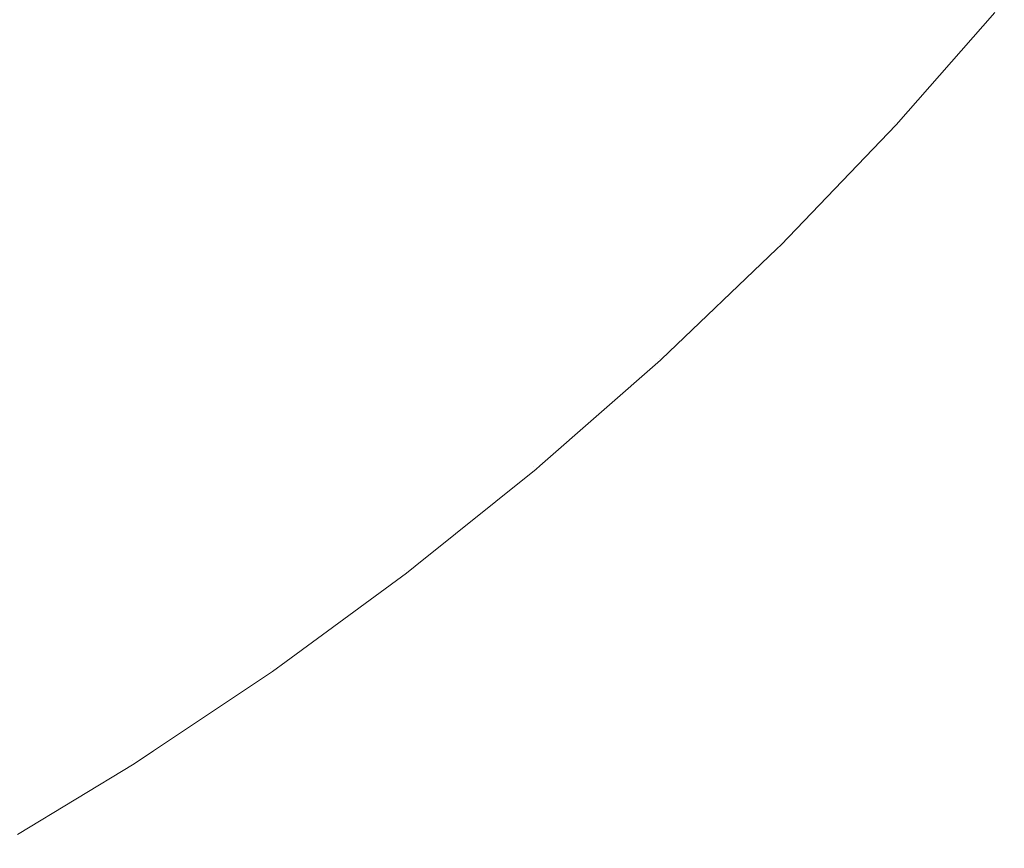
# Model space of a CAD drawing. Header units: centimetres. Extents: x -25.9 to 27.4, y -21.7 to -19.9.
# Tile 172 of 202: x 27.3632 to 27.3891, y -21.6466 to -21.6248. Entities that reach past the tile are written whole.
import ezdxf

# ---------------------------------------------------------------- set-up
doc = ezdxf.new("R2010")
doc.units = ezdxf.units.CM
doc.header["$LTSCALE"] = 2.54
doc.layers.add('Lucido design-1', color=7, linetype='Continuous')

# ---------------------------------------------------------------- blocks, each defined once
blk = doc.blocks.new('Gruppo-5-1')
at = {"color": 7, "linetype": 'Continuous', "lineweight": 9}
for points, invisible_edges in [([(27.374668, -21.622149, 875.673687), (27.371898, -21.624801, 875.673687), (27.370526, -21.623304, 875.670122), (27.373233, -21.620714, 875.670122)], 15), ([(27.37348, -21.620961, 876.372053), (27.370763, -21.623563, 876.372053), (27.372147, -21.625072, 876.368395), (27.374928, -21.62241, 876.368395)], 15), ([(27.378986, -21.620906, 876.364658), (27.376266, -21.623747, 876.364658), (27.37749, -21.624971, 876.360848), (27.380262, -21.622075, 876.360848)], 15), ([(27.385183, -21.620973, 876.35304), (27.382455, -21.624084, 876.35304), (27.383368, -21.624921, 876.349055), (27.386132, -21.621769, 876.349055)], 15), ([(27.370526, -21.623304, 875.670122), (27.36771, -21.625774, 875.670122), (27.366314, -21.62411, 875.666648), (27.369059, -21.621703, 875.666648)], 15), ([(27.386736, -21.622275, 875.696612), (27.383949, -21.625453, 875.696612), (27.383135, -21.624708, 875.692639), (27.38589, -21.621566, 875.692639)], 15), ([(27.386132, -21.621769, 876.349055), (27.383368, -21.624921, 876.349055), (27.384156, -21.625644, 876.345025), (27.386952, -21.622457, 876.345025)], 15), ([(27.369276, -21.621939, 876.375625), (27.36652, -21.624356, 876.375625), (27.367935, -21.626043, 876.372053), (27.370763, -21.623563, 876.372053)], 15), ([(27.381152, -21.622891, 875.684856), (27.378343, -21.625825, 875.684856), (27.377226, -21.624707, 875.68106), (27.379987, -21.621823, 875.68106)], 15), ([(27.376, -21.623481, 875.677334), (27.37317, -21.62619, 875.677334), (27.371898, -21.624801, 875.673687), (27.374668, -21.622149, 875.673687)], 15), ([(27.380262, -21.622075, 876.360848), (27.37749, -21.624971, 876.360848), (27.3786, -21.626081, 876.356974), (27.381419, -21.623135, 876.356974)], 15), ([(27.387455, -21.622879, 875.70063), (27.384641, -21.626088, 875.70063), (27.383949, -21.625453, 875.696612), (27.386736, -21.622275, 875.696612)], 15), ([(27.366314, -21.62411, 875.666648), (27.363466, -21.626396, 875.666648), (27.362059, -21.624562, 875.663268), (27.364828, -21.62234, 875.663268)], 15), ([(27.374928, -21.62241, 876.368395), (27.372147, -21.625072, 876.368395), (27.373424, -21.626467, 876.364658), (27.376266, -21.623747, 876.364658)], 15), ([(27.386952, -21.622457, 876.345025), (27.384156, -21.625644, 876.345025), (27.38482, -21.626252, 876.340958), (27.387641, -21.623035, 876.340958)], 15), ([(27.365008, -21.622554, 876.379106), (27.362229, -21.624784, 876.379106), (27.363661, -21.62665, 876.375625), (27.36652, -21.624356, 876.375625)], 15), ([(27.382202, -21.623853, 875.688718), (27.379351, -21.626832, 875.688718), (27.378343, -21.625825, 875.684856), (27.381152, -21.622891, 875.684856)], 15), ([(27.388048, -21.623377, 875.704687), (27.385212, -21.626611, 875.704687), (27.384641, -21.626088, 875.70063), (27.387455, -21.622879, 875.70063)], 15), ([(27.387641, -21.623035, 876.340958), (27.38482, -21.626252, 876.340958), (27.385358, -21.626745, 876.336861), (27.3882, -21.623504, 876.336861)], 15), ([(27.371898, -21.624801, 875.673687), (27.369015, -21.627329, 875.673687), (27.36771, -21.625774, 875.670122), (27.370526, -21.623304, 875.670122)], 15), ([(27.381419, -21.623135, 876.356974), (27.3786, -21.626081, 876.356974), (27.379593, -21.627074, 876.35304), (27.382455, -21.624084, 876.35304)], 15), ([(27.370763, -21.623563, 876.372053), (27.367935, -21.626043, 876.372053), (27.369252, -21.627611, 876.368395), (27.372147, -21.625072, 876.368395)], 15), ([(27.377226, -21.624707, 875.68106), (27.374342, -21.627468, 875.68106), (27.37317, -21.62619, 875.677334), (27.376, -21.623481, 875.677334)], 15), ([(27.388512, -21.623766, 875.708777), (27.385658, -21.62702, 875.708777), (27.385212, -21.626611, 875.704687), (27.388048, -21.623377, 875.704687)], 15), ([(27.3882, -21.623504, 876.336861), (27.385358, -21.626745, 876.336861), (27.38577, -21.627122, 876.33274), (27.388628, -21.623863, 876.33274)], 15), ([(27.376266, -21.623747, 876.364658), (27.373424, -21.626467, 876.364658), (27.374594, -21.627743, 876.360848), (27.37749, -21.624971, 876.360848)], 15), ([(27.388847, -21.624047, 875.712891), (27.38598, -21.627315, 875.712891), (27.385658, -21.62702, 875.708777), (27.388512, -21.623766, 875.708777)], 15), ([(27.383135, -21.624708, 875.692639), (27.380245, -21.627726, 875.692639), (27.379351, -21.626832, 875.688718), (27.382202, -21.623853, 875.688718)], 15), ([(27.382455, -21.624084, 876.35304), (27.379593, -21.627074, 876.35304), (27.380468, -21.62795, 876.349055), (27.383368, -21.624921, 876.349055)], 15), ([(27.388628, -21.623863, 876.33274), (27.38577, -21.627122, 876.33274), (27.386054, -21.627383, 876.328604), (27.388923, -21.624111, 876.328604)], 15), ([(27.38905, -21.624218, 875.717024), (27.386176, -21.627495, 875.717024), (27.38598, -21.627315, 875.712891), (27.388847, -21.624047, 875.712891)], 15), ([(27.36771, -21.625774, 875.670122), (27.364788, -21.628119, 875.670122), (27.363466, -21.626396, 875.666648), (27.366314, -21.62411, 875.666648)], 15), ([(27.36652, -21.624356, 876.375625), (27.363661, -21.62665, 876.375625), (27.365002, -21.628397, 876.372053), (27.367935, -21.626043, 876.372053)], 15), ([(27.388923, -21.624111, 876.328604), (27.386054, -21.627383, 876.328604), (27.386212, -21.627527, 876.324458), (27.389087, -21.624248, 876.324458)], 15), ([(27.388834, -21.624609, 875.721383), (27.386247, -21.627559, 875.721383), (27.386176, -21.627495, 875.717024), (27.38905, -21.624218, 875.717024)], 14), ([(27.389087, -21.624248, 876.324458), (27.386212, -21.627527, 876.324458), (27.386247, -21.627559, 876.321383), (27.388834, -21.624609, 876.321383)], 11), ([(27.363466, -21.626396, 875.666648), (27.360521, -21.628555, 875.666648), (27.359196, -21.626662, 875.663268), (27.362059, -21.624562, 875.663268)], 15), ([(27.386247, -21.627559, 875.721383), (27.388834, -21.624609, 875.721383), (27.388834, -21.624609, 876.321383), (27.386247, -21.627559, 876.321383)], 10), ([(27.362229, -21.624784, 876.379106), (27.359356, -21.626891, 876.379106), (27.360705, -21.628818, 876.375625), (27.363661, -21.62665, 876.375625)], 15), ([(27.37317, -21.62619, 875.677334), (27.370226, -21.628772, 875.677334), (27.369015, -21.627329, 875.673687), (27.371898, -21.624801, 875.673687)], 15), ([(27.378343, -21.625825, 875.684856), (27.37541, -21.628633, 875.684856), (27.374342, -21.627468, 875.68106), (27.377226, -21.624707, 875.68106)], 15), ([(27.383949, -21.625453, 875.696612), (27.381026, -21.628507, 875.696612), (27.380245, -21.627726, 875.692639), (27.383135, -21.624708, 875.692639)], 15), ([(27.372147, -21.625072, 876.368395), (27.369252, -21.627611, 876.368395), (27.370467, -21.62906, 876.364658), (27.373424, -21.626467, 876.364658)], 15), ([(27.37749, -21.624971, 876.360848), (27.374594, -21.627743, 876.360848), (27.375654, -21.6289, 876.356974), (27.3786, -21.626081, 876.356974)], 15), ([(27.383368, -21.624921, 876.349055), (27.380468, -21.62795, 876.349055), (27.381225, -21.628706, 876.345025), (27.384156, -21.625644, 876.345025)], 15), ([(27.384641, -21.626088, 875.70063), (27.38169, -21.629171, 875.70063), (27.381026, -21.628507, 875.696612), (27.383949, -21.625453, 875.696612)], 15), ([(27.384156, -21.625644, 876.345025), (27.381225, -21.628706, 876.345025), (27.381862, -21.629343, 876.340958), (27.38482, -21.626252, 876.340958)], 15), ([(27.369015, -21.627329, 875.673687), (27.366024, -21.629729, 875.673687), (27.364788, -21.628119, 875.670122), (27.36771, -21.625774, 875.670122)], 15), ([(27.379351, -21.626832, 875.688718), (27.376372, -21.629683, 875.688718), (27.37541, -21.628633, 875.684856), (27.378343, -21.625825, 875.684856)], 15), ([(27.367935, -21.626043, 876.372053), (27.365002, -21.628397, 876.372053), (27.366248, -21.630022, 876.368395), (27.369252, -21.627611, 876.368395)], 15), ([(27.3786, -21.626081, 876.356974), (27.375654, -21.6289, 876.356974), (27.376603, -21.629936, 876.35304), (27.379593, -21.627074, 876.35304)], 15), ([(27.385212, -21.626611, 875.704687), (27.382237, -21.629718, 875.704687), (27.38169, -21.629171, 875.70063), (27.384641, -21.626088, 875.70063)], 15), ([(27.364788, -21.628119, 875.670122), (27.361767, -21.630334, 875.670122), (27.360521, -21.628555, 875.666648), (27.363466, -21.626396, 875.666648)], 15), ([(27.374342, -21.627468, 875.68106), (27.37134, -21.6301, 875.68106), (27.370226, -21.628772, 875.677334), (27.37317, -21.62619, 875.677334)], 15), ([(27.38482, -21.626252, 876.340958), (27.381862, -21.629343, 876.340958), (27.382377, -21.629859, 876.336861), (27.385358, -21.626745, 876.336861)], 15), ([(27.363661, -21.62665, 876.375625), (27.360705, -21.628818, 876.375625), (27.361968, -21.630621, 876.372053), (27.365002, -21.628397, 876.372053)], 15), ([(27.373424, -21.626467, 876.364658), (27.370467, -21.62906, 876.364658), (27.37158, -21.630387, 876.360848), (27.374594, -21.627743, 876.360848)], 15), ([(27.385658, -21.62702, 875.708777), (27.382665, -21.630147, 875.708777), (27.382237, -21.629718, 875.704687), (27.385212, -21.626611, 875.704687)], 15), ([(27.380245, -21.627726, 875.692639), (27.377227, -21.630616, 875.692639), (27.376372, -21.629683, 875.688718), (27.379351, -21.626832, 875.688718)], 15), ([(27.385358, -21.626745, 876.336861), (27.382377, -21.629859, 876.336861), (27.382772, -21.630253, 876.33274), (27.38577, -21.627122, 876.33274)], 15), ([(27.379593, -21.627074, 876.35304), (27.376603, -21.629936, 876.35304), (27.37744, -21.630849, 876.349055), (27.380468, -21.62795, 876.349055)], 15), ([(27.38598, -21.627315, 875.712891), (27.382974, -21.630455, 875.712891), (27.382665, -21.630147, 875.708777), (27.385658, -21.62702, 875.708777)], 15), ([(27.38577, -21.627122, 876.33274), (27.382772, -21.630253, 876.33274), (27.383045, -21.630526, 876.328604), (27.386054, -21.627383, 876.328604)], 15), ([(27.370226, -21.628772, 875.677334), (27.367171, -21.631224, 875.677334), (27.366024, -21.629729, 875.673687), (27.369015, -21.627329, 875.673687)], 15), ([(27.386176, -21.627495, 875.717024), (27.383162, -21.630643, 875.717024), (27.382974, -21.630455, 875.712891), (27.38598, -21.627315, 875.712891)], 15), ([(27.386054, -21.627383, 876.328604), (27.383045, -21.630526, 876.328604), (27.383196, -21.630677, 876.324458), (27.386212, -21.627527, 876.324458)], 15), ([(27.369252, -21.627611, 876.368395), (27.366248, -21.630022, 876.368395), (27.3674, -21.631522, 876.364658), (27.370467, -21.62906, 876.364658)], 15), ([(27.37541, -21.628633, 875.684856), (27.372356, -21.631311, 875.684856), (27.37134, -21.6301, 875.68106), (27.374342, -21.627468, 875.68106)], 15), ([(27.386037, -21.627777, 875.721383), (27.383229, -21.630711, 875.721383), (27.383162, -21.630643, 875.717024), (27.386176, -21.627495, 875.717024)], 14), ([(27.386212, -21.627527, 876.324458), (27.383196, -21.630677, 876.324458), (27.383229, -21.630711, 876.321383), (27.386037, -21.627777, 876.321383)], 11), ([(27.386176, -21.627495, 875.717024), (27.386247, -21.627559, 875.721383), (27.386037, -21.627777, 875.721383)], 9), ([(27.386037, -21.627777, 876.321383), (27.386247, -21.627559, 876.321383), (27.386212, -21.627527, 876.324458)], 10), ([(27.386247, -21.627559, 876.321383), (27.386037, -21.627777, 876.321383), (27.386037, -21.627777, 875.721383), (27.386247, -21.627559, 875.721383)], 10), ([(27.374594, -21.627743, 876.360848), (27.37158, -21.630387, 876.360848), (27.372589, -21.631589, 876.356974), (27.375654, -21.6289, 876.356974)], 15), ([(27.381026, -21.628507, 875.696612), (27.377972, -21.63143, 875.696612), (27.377227, -21.630616, 875.692639), (27.380245, -21.627726, 875.692639)], 15), ([(27.380468, -21.62795, 876.349055), (27.37744, -21.630849, 876.349055), (27.378163, -21.631638, 876.345025), (27.381225, -21.628706, 876.345025)], 15), ([(27.38323, -21.630711, 875.721383), (27.386037, -21.627777, 875.721383), (27.386037, -21.627777, 876.321383), (27.38323, -21.630711, 876.321383)], 10), ([(27.366024, -21.629729, 875.673687), (27.362932, -21.631997, 875.673687), (27.361767, -21.630334, 875.670122), (27.364788, -21.628119, 875.670122)], 15), ([(27.365002, -21.628397, 876.372053), (27.361968, -21.630621, 876.372053), (27.363143, -21.632299, 876.368395), (27.366248, -21.630022, 876.368395)], 15), ([(27.376372, -21.629683, 875.688718), (27.373272, -21.632402, 875.688718), (27.372356, -21.631311, 875.684856), (27.37541, -21.628633, 875.684856)], 15), ([(27.38169, -21.629171, 875.70063), (27.378607, -21.632123, 875.70063), (27.377972, -21.63143, 875.696612), (27.381026, -21.628507, 875.696612)], 15), ([(27.381225, -21.628706, 876.345025), (27.378163, -21.631638, 876.345025), (27.378771, -21.632301, 876.340958), (27.381862, -21.629343, 876.340958)], 15), ([(27.37134, -21.6301, 875.68106), (27.368226, -21.632599, 875.68106), (27.367171, -21.631224, 875.677334), (27.370226, -21.628772, 875.677334)], 15), ([(27.375654, -21.6289, 876.356974), (27.372589, -21.631589, 876.356974), (27.373492, -21.632665, 876.35304), (27.376603, -21.629936, 876.35304)], 15), ([(27.370467, -21.62906, 876.364658), (27.3674, -21.631522, 876.364658), (27.368454, -21.632896, 876.360848), (27.37158, -21.630387, 876.360848)], 15), ([(27.382237, -21.629718, 875.704687), (27.37913, -21.632693, 875.704687), (27.378607, -21.632123, 875.70063), (27.38169, -21.629171, 875.70063)], 15), ([(27.381862, -21.629343, 876.340958), (27.378771, -21.632301, 876.340958), (27.379264, -21.632839, 876.336861), (27.382377, -21.629859, 876.336861)], 15), ([(27.367171, -21.631224, 875.677334), (27.364012, -21.63354, 875.677334), (27.362932, -21.631997, 875.673687), (27.366024, -21.629729, 875.673687)], 15), ([(27.377227, -21.630616, 875.692639), (27.374085, -21.633372, 875.692639), (27.373272, -21.632402, 875.688718), (27.376372, -21.629683, 875.688718)], 15), ([(27.382665, -21.630147, 875.708777), (27.379539, -21.63314, 875.708777), (27.37913, -21.632693, 875.704687), (27.382237, -21.629718, 875.704687)], 15), ([(27.366248, -21.630022, 876.368395), (27.363143, -21.632299, 876.368395), (27.364228, -21.633848, 876.364658), (27.3674, -21.631522, 876.364658)], 15), ([(27.376603, -21.629936, 876.35304), (27.373492, -21.632665, 876.35304), (27.374288, -21.633613, 876.349055), (27.37744, -21.630849, 876.349055)], 15), ([(27.382377, -21.629859, 876.336861), (27.379264, -21.632839, 876.336861), (27.379641, -21.633251, 876.33274), (27.382772, -21.630253, 876.33274)], 15), ([(27.372356, -21.631311, 875.684856), (27.369188, -21.633853, 875.684856), (27.368226, -21.632599, 875.68106), (27.37134, -21.6301, 875.68106)], 15), ([(27.382974, -21.630455, 875.712891), (27.379834, -21.633461, 875.712891), (27.379539, -21.63314, 875.708777), (27.382665, -21.630147, 875.708777)], 15), ([(27.382772, -21.630253, 876.33274), (27.379641, -21.633251, 876.33274), (27.379901, -21.633535, 876.328604), (27.383045, -21.630526, 876.328604)], 15), ([(27.37158, -21.630387, 876.360848), (27.368454, -21.632896, 876.360848), (27.369409, -21.634141, 876.356974), (27.372589, -21.631589, 876.356974)], 15), ([(27.383162, -21.630643, 875.717024), (27.380014, -21.633658, 875.717024), (27.379834, -21.633461, 875.712891), (27.382974, -21.630455, 875.712891)], 15), ([(27.383045, -21.630526, 876.328604), (27.379901, -21.633535, 876.328604), (27.380046, -21.633693, 876.324458), (27.383196, -21.630677, 876.324458)], 15), ([(27.377972, -21.63143, 875.696612), (27.374794, -21.634217, 875.696612), (27.374085, -21.633372, 875.692639), (27.377227, -21.630616, 875.692639)], 15), ([(27.383113, -21.630822, 875.721383), (27.380078, -21.633728, 875.721383), (27.380014, -21.633658, 875.717024), (27.383162, -21.630643, 875.717024)], 14), ([(27.383196, -21.630677, 876.324458), (27.380046, -21.633693, 876.324458), (27.380078, -21.633728, 876.321383), (27.383113, -21.630822, 876.321383)], 11), ([(27.383162, -21.630643, 875.717024), (27.383229, -21.630711, 875.721383), (27.383113, -21.630822, 875.721383)], 9), ([(27.383113, -21.630822, 876.321383), (27.383229, -21.630711, 876.321383), (27.383196, -21.630677, 876.324458)], 10), ([(27.38323, -21.630711, 876.321383), (27.383113, -21.630822, 876.321383), (27.383113, -21.630822, 875.721383), (27.38323, -21.630711, 875.721383)], 10), ([(27.37744, -21.630849, 876.349055), (27.374288, -21.633613, 876.349055), (27.374975, -21.634433, 876.345025), (27.378163, -21.631638, 876.345025)], 15), ([(27.380078, -21.633728, 875.721383), (27.383113, -21.630822, 875.721383), (27.383113, -21.630822, 876.321383), (27.380078, -21.633728, 876.321383)], 10), ([(27.368226, -21.632599, 875.68106), (27.365007, -21.63496, 875.68106), (27.364012, -21.63354, 875.677334), (27.367171, -21.631224, 875.677334)], 15), ([(27.373272, -21.632402, 875.688718), (27.370056, -21.634983, 875.688718), (27.369188, -21.633853, 875.684856), (27.372356, -21.631311, 875.684856)], 15), ([(27.3674, -21.631522, 876.364658), (27.364228, -21.633848, 876.364658), (27.365221, -21.635266, 876.360848), (27.368454, -21.632896, 876.360848)], 15), ([(27.372589, -21.631589, 876.356974), (27.369409, -21.634141, 876.356974), (27.370264, -21.635255, 876.35304), (27.373492, -21.632665, 876.35304)], 15), ([(27.378607, -21.632123, 875.70063), (27.375398, -21.634937, 875.70063), (27.374794, -21.634217, 875.696612), (27.377972, -21.63143, 875.696612)], 15), ([(27.378163, -21.631638, 876.345025), (27.374975, -21.634433, 876.345025), (27.375554, -21.635122, 876.340958), (27.378771, -21.632301, 876.340958)], 15), ([(27.364012, -21.63354, 875.677334), (27.360755, -21.635716, 875.677334), (27.359743, -21.634127, 875.673687), (27.362932, -21.631997, 875.673687)], 15), ([(27.363143, -21.632299, 876.368395), (27.359941, -21.634438, 876.368395), (27.360957, -21.636033, 876.364658), (27.364228, -21.633848, 876.364658)], 15), ([(27.37913, -21.632693, 875.704687), (27.375895, -21.635529, 875.704687), (27.375398, -21.634937, 875.70063), (27.378607, -21.632123, 875.70063)], 15), ([(27.378771, -21.632301, 876.340958), (27.375554, -21.635122, 876.340958), (27.376023, -21.635681, 876.336861), (27.379264, -21.632839, 876.336861)], 15), ([(27.369188, -21.633853, 875.684856), (27.365913, -21.636255, 875.684856), (27.365007, -21.63496, 875.68106), (27.368226, -21.632599, 875.68106)], 15), ([(27.374085, -21.633372, 875.692639), (27.370826, -21.635987, 875.692639), (27.370056, -21.634983, 875.688718), (27.373272, -21.632402, 875.688718)], 15), ([(27.373492, -21.632665, 876.35304), (27.370264, -21.635255, 876.35304), (27.371018, -21.636237, 876.349055), (27.374288, -21.633613, 876.349055)], 15), ([(27.379539, -21.63314, 875.708777), (27.376285, -21.635993, 875.708777), (27.375895, -21.635529, 875.704687), (27.37913, -21.632693, 875.704687)], 15), ([(27.379264, -21.632839, 876.336861), (27.376023, -21.635681, 876.336861), (27.376382, -21.636109, 876.33274), (27.379641, -21.633251, 876.33274)], 15), ([(27.368454, -21.632896, 876.360848), (27.365221, -21.635266, 876.360848), (27.366121, -21.636552, 876.356974), (27.369409, -21.634141, 876.356974)], 15), ([(27.379834, -21.633461, 875.712891), (27.376565, -21.636328, 875.712891), (27.376285, -21.635993, 875.708777), (27.379539, -21.63314, 875.708777)], 15), ([(27.374794, -21.634217, 875.696612), (27.371498, -21.636863, 875.696612), (27.370826, -21.635987, 875.692639), (27.374085, -21.633372, 875.692639)], 15), ([(27.379641, -21.633251, 876.33274), (27.376382, -21.636109, 876.33274), (27.37663, -21.636404, 876.328604), (27.379901, -21.633535, 876.328604)], 15), ([(27.365007, -21.63496, 875.68106), (27.361687, -21.637178, 875.68106), (27.360755, -21.635716, 875.677334), (27.364012, -21.63354, 875.677334)], 15), ([(27.374288, -21.633613, 876.349055), (27.371018, -21.636237, 876.349055), (27.371669, -21.637086, 876.345025), (27.374975, -21.634433, 876.345025)], 15), ([(27.380014, -21.633658, 875.717024), (27.376736, -21.636532, 875.717024), (27.376565, -21.636328, 875.712891), (27.379834, -21.633461, 875.712891)], 15), ([(27.379901, -21.633535, 876.328604), (27.37663, -21.636404, 876.328604), (27.376767, -21.636568, 876.324458), (27.380046, -21.633693, 876.324458)], 15), ([(27.376736, -21.636532, 875.717024), (27.380014, -21.633658, 875.717024), (27.380078, -21.633728, 875.721383), (27.380065, -21.633739, 875.721383)], 11), ([(27.364228, -21.633848, 876.364658), (27.360957, -21.636033, 876.364658), (27.361888, -21.637493, 876.360848), (27.365221, -21.635266, 876.360848)], 15), ([(27.370056, -21.634983, 875.688718), (27.36673, -21.637422, 875.688718), (27.365913, -21.636255, 875.684856), (27.369188, -21.633853, 875.684856)], 15), ([(27.376736, -21.636532, 875.717024), (27.380065, -21.633739, 875.721383), (27.376898, -21.636517, 875.721383)], 9), ([(27.376898, -21.636517, 876.321383), (27.380065, -21.633739, 876.321383), (27.380046, -21.633693, 876.324458), (27.376767, -21.636568, 876.324458)], 14), ([(27.380065, -21.633739, 875.721383), (27.380065, -21.633739, 876.321383), (27.376898, -21.636517, 876.321383), (27.376898, -21.636517, 875.721383)], 5), ([(27.380065, -21.633739, 876.321383), (27.380078, -21.633728, 876.321383), (27.380046, -21.633693, 876.324458)], 10), ([(27.380078, -21.633728, 876.321383), (27.380065, -21.633739, 876.321383), (27.380065, -21.633739, 875.721383), (27.380078, -21.633728, 875.721383)], 10), ([(27.369409, -21.634141, 876.356974), (27.366121, -21.636552, 876.356974), (27.366927, -21.637702, 876.35304), (27.370264, -21.635255, 876.35304)], 15), ([(27.375398, -21.634937, 875.70063), (27.37207, -21.637608, 875.70063), (27.371498, -21.636863, 875.696612), (27.374794, -21.634217, 875.696612)], 15), ([(27.374975, -21.634433, 876.345025), (27.371669, -21.637086, 876.345025), (27.372217, -21.637801, 876.340958), (27.375554, -21.635122, 876.340958)], 15), ([(27.375895, -21.635529, 875.704687), (27.37254, -21.638222, 875.704687), (27.37207, -21.637608, 875.70063), (27.375398, -21.634937, 875.70063)], 15), ([(27.365913, -21.636255, 875.684856), (27.362536, -21.638511, 875.684856), (27.361687, -21.637178, 875.68106), (27.365007, -21.63496, 875.68106)], 15), ([(27.370826, -21.635987, 875.692639), (27.367456, -21.638458, 875.692639), (27.36673, -21.637422, 875.688718), (27.370056, -21.634983, 875.688718)], 15), ([(27.375554, -21.635122, 876.340958), (27.372217, -21.637801, 876.340958), (27.372661, -21.638379, 876.336861), (27.376023, -21.635681, 876.336861)], 15), ([(27.365221, -21.635266, 876.360848), (27.361888, -21.637493, 876.360848), (27.362731, -21.638817, 876.356974), (27.366121, -21.636552, 876.356974)], 15), ([(27.370264, -21.635255, 876.35304), (27.366927, -21.637702, 876.35304), (27.367637, -21.638717, 876.349055), (27.371018, -21.636237, 876.349055)], 15), ([(27.376285, -21.635993, 875.708777), (27.372909, -21.638702, 875.708777), (27.37254, -21.638222, 875.704687), (27.375895, -21.635529, 875.704687)], 15), ([(27.376023, -21.635681, 876.336861), (27.372661, -21.638379, 876.336861), (27.373001, -21.638822, 876.33274), (27.376382, -21.636109, 876.33274)], 15), ([(27.371498, -21.636863, 875.696612), (27.368089, -21.639362, 875.696612), (27.367456, -21.638458, 875.692639), (27.370826, -21.635987, 875.692639)], 15), ([(27.371018, -21.636237, 876.349055), (27.367637, -21.638717, 876.349055), (27.36825, -21.639593, 876.345025), (27.371669, -21.637086, 876.345025)], 15), ([(27.376565, -21.636328, 875.712891), (27.373175, -21.639049, 875.712891), (27.372909, -21.638702, 875.708777), (27.376285, -21.635993, 875.708777)], 15), ([(27.376382, -21.636109, 876.33274), (27.373001, -21.638822, 876.33274), (27.373236, -21.639128, 876.328604), (27.37663, -21.636404, 876.328604)], 15), ([(27.36673, -21.637422, 875.688718), (27.363301, -21.639713, 875.688718), (27.362536, -21.638511, 875.684856), (27.365913, -21.636255, 875.684856)], 15), ([(27.376736, -21.636532, 875.717024), (27.373337, -21.63926, 875.717024), (27.373175, -21.639049, 875.712891), (27.376565, -21.636328, 875.712891)], 15), ([(27.37663, -21.636404, 876.328604), (27.373236, -21.639128, 876.328604), (27.373366, -21.639298, 876.324458), (27.376767, -21.636568, 876.324458)], 15), ([(27.366121, -21.636552, 876.356974), (27.362731, -21.638817, 876.356974), (27.363485, -21.640002, 876.35304), (27.366927, -21.637702, 876.35304)], 15), ([(27.373337, -21.63926, 875.717024), (27.376736, -21.636532, 875.717024), (27.376798, -21.636604, 875.721383), (27.373619, -21.639155, 875.721383)], 11), ([(27.373619, -21.639155, 876.321383), (27.376798, -21.636604, 876.321383), (27.376767, -21.636568, 876.324458), (27.373366, -21.639298, 876.324458)], 14), ([(27.376798, -21.636604, 876.321383), (27.373619, -21.639155, 876.321383), (27.373619, -21.639155, 875.721383), (27.376798, -21.636604, 875.721383)], 10), ([(27.376898, -21.636517, 875.721383), (27.376798, -21.636604, 875.721383), (27.376736, -21.636532, 875.717024)], 10), ([(27.376767, -21.636568, 876.324458), (27.376798, -21.636604, 876.321383), (27.376898, -21.636517, 876.321383)], 9), ([(27.376798, -21.636604, 875.721383), (27.376898, -21.636517, 875.721383), (27.376898, -21.636517, 876.321383), (27.376798, -21.636604, 876.321383)], 10), ([(27.37207, -21.637608, 875.70063), (27.368628, -21.640132, 875.70063), (27.368089, -21.639362, 875.696612), (27.371498, -21.636863, 875.696612)], 15), ([(27.371669, -21.637086, 876.345025), (27.36825, -21.639593, 876.345025), (27.368767, -21.64033, 876.340958), (27.372217, -21.637801, 876.340958)], 15), ([(27.367456, -21.638458, 875.692639), (27.363981, -21.64078, 875.692639), (27.363301, -21.639713, 875.688718), (27.36673, -21.637422, 875.688718)], 15), ([(27.366927, -21.637702, 876.35304), (27.363485, -21.640002, 876.35304), (27.364151, -21.641046, 876.349055), (27.367637, -21.638717, 876.349055)], 15), ([(27.37254, -21.638222, 875.704687), (27.369071, -21.640765, 875.704687), (27.368628, -21.640132, 875.70063), (27.37207, -21.637608, 875.70063)], 15), ([(27.372217, -21.637801, 876.340958), (27.368767, -21.64033, 876.340958), (27.369185, -21.640928, 876.336861), (27.372661, -21.638379, 876.336861)], 15), ([(27.372909, -21.638702, 875.708777), (27.369419, -21.641262, 875.708777), (27.369071, -21.640765, 875.704687), (27.37254, -21.638222, 875.704687)], 15), ([(27.363301, -21.639713, 875.688718), (27.359776, -21.641852, 875.688718), (27.359064, -21.640618, 875.684856), (27.362536, -21.638511, 875.684856)], 15), ([(27.368089, -21.639362, 875.696612), (27.364574, -21.641711, 875.696612), (27.363981, -21.64078, 875.692639), (27.367456, -21.638458, 875.692639)], 15), ([(27.372661, -21.638379, 876.336861), (27.369185, -21.640928, 876.336861), (27.369505, -21.641385, 876.33274), (27.373001, -21.638822, 876.33274)], 15), ([(27.362731, -21.638817, 876.356974), (27.359245, -21.640932, 876.356974), (27.359947, -21.642149, 876.35304), (27.363485, -21.640002, 876.35304)], 15), ([(27.367637, -21.638717, 876.349055), (27.364151, -21.641046, 876.349055), (27.364726, -21.641948, 876.345025), (27.36825, -21.639593, 876.345025)], 15), ([(27.373175, -21.639049, 875.712891), (27.369669, -21.641619, 875.712891), (27.369419, -21.641262, 875.708777), (27.372909, -21.638702, 875.708777)], 15), ([(27.373001, -21.638822, 876.33274), (27.369505, -21.641385, 876.33274), (27.369727, -21.641701, 876.328604), (27.373236, -21.639128, 876.328604)], 15), ([(27.373337, -21.63926, 875.717024), (27.369822, -21.641837, 875.717024), (27.369669, -21.641619, 875.712891), (27.373175, -21.639049, 875.712891)], 15), ([(27.373236, -21.639128, 876.328604), (27.369727, -21.641701, 876.328604), (27.369849, -21.641876, 876.324458), (27.373366, -21.639298, 876.324458)], 15), ([(27.369822, -21.641837, 875.717024), (27.373337, -21.63926, 875.717024), (27.373395, -21.639335, 875.721383), (27.370236, -21.641652, 875.721383)], 11), ([(27.370236, -21.641652, 876.321383), (27.373395, -21.639335, 876.321383), (27.373366, -21.639298, 876.324458), (27.369849, -21.641876, 876.324458)], 14), ([(27.373395, -21.639335, 876.321383), (27.370236, -21.641652, 876.321383), (27.370236, -21.641652, 875.721383), (27.373395, -21.639335, 875.721383)], 10), ([(27.373619, -21.639155, 875.721383), (27.373395, -21.639335, 875.721383), (27.373337, -21.63926, 875.717024)], 10), ([(27.373366, -21.639298, 876.324458), (27.373395, -21.639335, 876.321383), (27.373619, -21.639155, 876.321383)], 9), ([(27.373395, -21.639335, 875.721383), (27.373619, -21.639155, 875.721383), (27.373619, -21.639155, 876.321383), (27.373395, -21.639335, 876.321383)], 10), ([(27.368628, -21.640132, 875.70063), (27.365079, -21.642503, 875.70063), (27.364574, -21.641711, 875.696612), (27.368089, -21.639362, 875.696612)], 15), ([(27.36825, -21.639593, 876.345025), (27.364726, -21.641948, 876.345025), (27.365209, -21.642708, 876.340958), (27.368767, -21.64033, 876.340958)], 15), ([(27.363981, -21.64078, 875.692639), (27.360409, -21.642948, 875.692639), (27.359776, -21.641852, 875.688718), (27.363301, -21.639713, 875.688718)], 15), ([(27.363485, -21.640002, 876.35304), (27.359947, -21.642149, 876.35304), (27.360566, -21.643221, 876.349055), (27.364151, -21.641046, 876.349055)], 15), ([(27.369071, -21.640765, 875.704687), (27.365495, -21.643155, 875.704687), (27.365079, -21.642503, 875.70063), (27.368628, -21.640132, 875.70063)], 15), ([(27.368767, -21.64033, 876.340958), (27.365209, -21.642708, 876.340958), (27.365601, -21.643323, 876.336861), (27.369185, -21.640928, 876.336861)], 15), ([(27.364574, -21.641711, 875.696612), (27.36096, -21.643903, 875.696612), (27.360409, -21.642948, 875.692639), (27.363981, -21.64078, 875.692639)], 15), ([(27.369419, -21.641262, 875.708777), (27.36582, -21.643666, 875.708777), (27.365495, -21.643155, 875.704687), (27.369071, -21.640765, 875.704687)], 15), ([(27.364151, -21.641046, 876.349055), (27.360566, -21.643221, 876.349055), (27.361101, -21.644147, 876.345025), (27.364726, -21.641948, 876.345025)], 15), ([(27.369185, -21.640928, 876.336861), (27.365601, -21.643323, 876.336861), (27.365901, -21.643793, 876.33274), (27.369505, -21.641385, 876.33274)], 15), ([(27.369669, -21.641619, 875.712891), (27.366055, -21.644034, 875.712891), (27.36582, -21.643666, 875.708777), (27.369419, -21.641262, 875.708777)], 15), ([(27.369505, -21.641385, 876.33274), (27.365901, -21.643793, 876.33274), (27.366109, -21.644119, 876.328604), (27.369727, -21.641701, 876.328604)], 15), ([(27.369822, -21.641837, 875.717024), (27.366198, -21.644259, 875.717024), (27.366055, -21.644034, 875.712891), (27.369669, -21.641619, 875.712891)], 15), ([(27.370236, -21.641652, 875.721383), (27.369876, -21.641915, 875.721383), (27.369822, -21.641837, 875.717024)], 10), ([(27.369849, -21.641876, 876.324458), (27.369876, -21.641915, 876.321383), (27.370236, -21.641652, 876.321383)], 9), ([(27.369876, -21.641915, 875.721383), (27.370236, -21.641652, 875.721383), (27.370236, -21.641652, 876.321383), (27.369876, -21.641915, 876.321383)], 10), ([(27.365079, -21.642503, 875.70063), (27.36143, -21.644717, 875.70063), (27.36096, -21.643903, 875.696612), (27.364574, -21.641711, 875.696612)], 15), ([(27.369727, -21.641701, 876.328604), (27.366109, -21.644119, 876.328604), (27.366223, -21.644299, 876.324458), (27.369849, -21.641876, 876.324458)], 15), ([(27.366198, -21.644259, 875.717024), (27.369822, -21.641837, 875.717024), (27.369876, -21.641915, 875.721383), (27.366754, -21.644001, 875.721383)], 11), ([(27.366754, -21.644001, 876.321383), (27.369876, -21.641915, 876.321383), (27.369849, -21.641876, 876.324458), (27.366223, -21.644299, 876.324458)], 14), ([(27.369876, -21.641915, 876.321383), (27.366754, -21.644001, 876.321383), (27.366754, -21.644001, 875.721383), (27.369876, -21.641915, 875.721383)], 10), ([(27.364726, -21.641948, 876.345025), (27.361101, -21.644147, 876.345025), (27.361551, -21.644927, 876.340958), (27.365209, -21.642708, 876.340958)], 15), ([(27.365495, -21.643155, 875.704687), (27.361817, -21.645387, 875.704687), (27.36143, -21.644717, 875.70063), (27.365079, -21.642503, 875.70063)], 15), ([(27.365209, -21.642708, 876.340958), (27.361551, -21.644927, 876.340958), (27.361916, -21.645559, 876.336861), (27.365601, -21.643323, 876.336861)], 15), ([(27.36582, -21.643666, 875.708777), (27.36212, -21.645912, 875.708777), (27.361817, -21.645387, 875.704687), (27.365495, -21.643155, 875.704687)], 15), ([(27.365601, -21.643323, 876.336861), (27.361916, -21.645559, 876.336861), (27.362195, -21.646042, 876.33274), (27.365901, -21.643793, 876.33274)], 15), ([(27.366055, -21.644034, 875.712891), (27.362338, -21.64629, 875.712891), (27.36212, -21.645912, 875.708777), (27.36582, -21.643666, 875.708777)], 15), ([(27.365901, -21.643793, 876.33274), (27.362195, -21.646042, 876.33274), (27.362388, -21.646376, 876.328604), (27.366109, -21.644119, 876.328604)], 15), ([(27.366198, -21.644259, 875.717024), (27.362471, -21.64652, 875.717024), (27.362338, -21.64629, 875.712891), (27.366055, -21.644034, 875.712891)], 15), ([(27.366109, -21.644119, 876.328604), (27.362388, -21.646376, 876.328604), (27.362495, -21.646562, 876.324458), (27.366223, -21.644299, 876.324458)], 15), ([(27.362471, -21.64652, 875.717024), (27.366198, -21.644259, 875.717024), (27.366249, -21.644339, 875.721383), (27.363181, -21.646201, 875.721383)], 11), ([(27.366754, -21.644001, 875.721383), (27.366249, -21.644339, 875.721383), (27.366198, -21.644259, 875.717024)], 10), ([(27.366223, -21.644299, 876.324458), (27.366249, -21.644339, 876.321383), (27.366754, -21.644001, 876.321383)], 9), ([(27.366249, -21.644339, 875.721383), (27.366754, -21.644001, 875.721383), (27.366754, -21.644001, 876.321383), (27.366249, -21.644339, 876.321383)], 10), ([(27.363181, -21.646201, 876.321383), (27.366249, -21.644339, 876.321383), (27.366223, -21.644299, 876.324458), (27.362495, -21.646562, 876.324458)], 14), ([(27.366249, -21.644339, 876.321383), (27.363181, -21.646201, 876.321383), (27.363181, -21.646201, 875.721383), (27.366249, -21.644339, 875.721383)], 10)]:
    blk.add_3dface(points, dxfattribs=dict(at, invisible_edges=invisible_edges))

msp = doc.modelspace()

# ---------------------------------------------------------------- block references
at = {"layer": 'Lucido design-1', "color": 7}
msp.add_blockref('Gruppo-5-1', (0, 0), dxfattribs=at)

doc.saveas('drawing.dxf')
